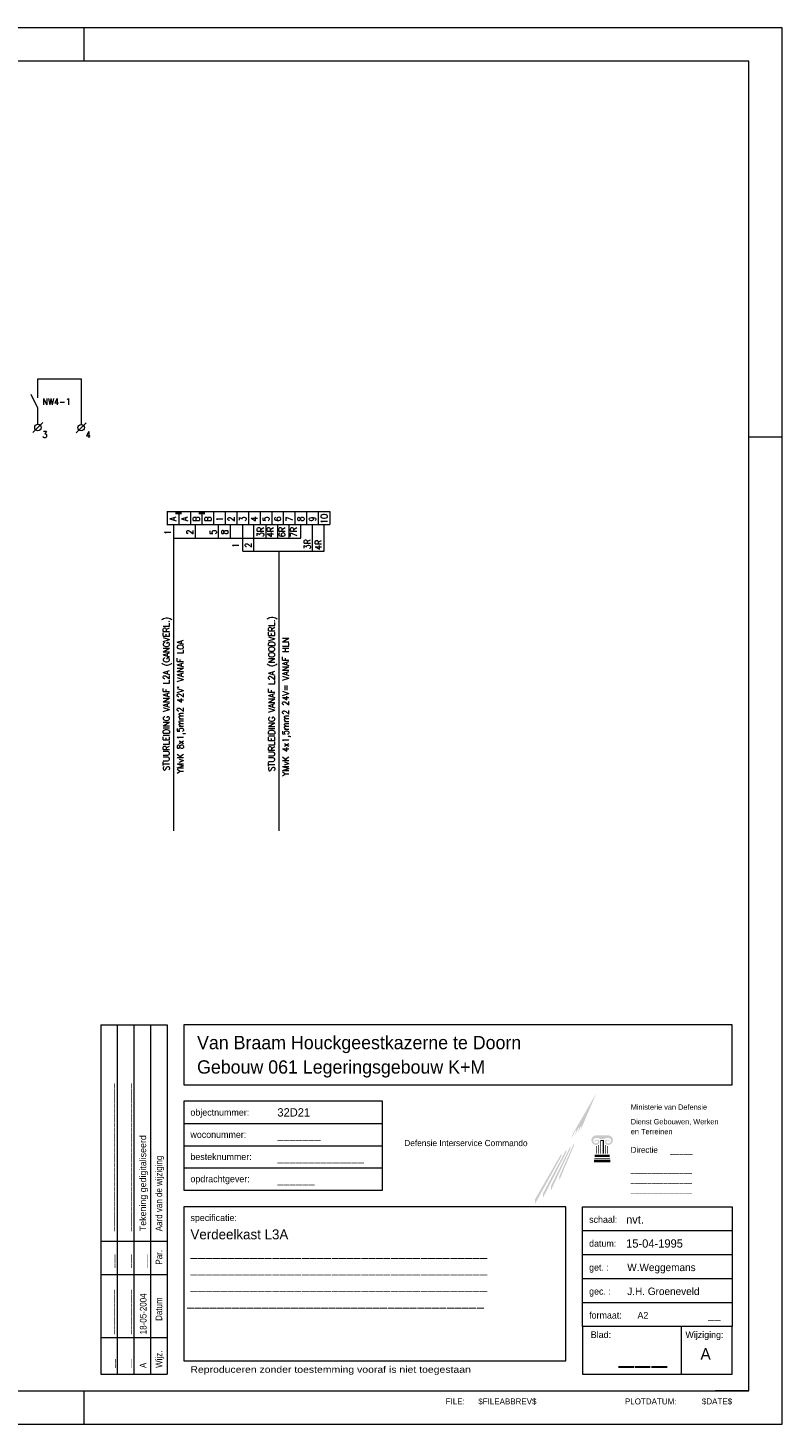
# Model space of a CAD drawing. Header units: metres. Extents: x 0 to 59.4, y 0 to 42.
# Tile 3 of 3: x 36.7 to 59.4, y 0 to 42. Entities that reach past the tile are written whole.
import ezdxf
from ezdxf.enums import TextEntityAlignment as Align

# ---------------------------------------------------------------- set-up
doc = ezdxf.new("R2010")
doc.units = ezdxf.units.M
doc.header["$MEASUREMENT"] = 0
doc.layers.add('Level 1', color=1, linetype='Continuous', lineweight=0)
doc.layers.add('Level 3', color=1, linetype='Continuous', lineweight=0)
doc.styles.add('Style-ENGINEERING', font='ENGINEERING.shx')
doc.styles.add('Style-LOW_RES_FILLED', font='LOW_RES_FILLED.shx')
doc.styles.add('Style-STANDARD', font='STANDARD.shx')
doc.styles.add('Style-WORKING', font='WORKING.shx')

# ---------------------------------------------------------------- blocks, each defined once
blk = doc.blocks.new('A2')
at = {"layer": 'Level 1', "color": 1, "linetype": 'Continuous', "lineweight": 0}
for p, q in [((5.94, 4.2), (0, 4.2)), ((3.84, 4.1), (3.84, 4.2)), ((5.94, 0), (5.94, 4.2)), ((5.84, 2.97), (5.94, 2.97)), ((3.84, 0), (3.84, 0.1)), ((0, 0), (5.94, 0))]:
    blk.add_line(p, q, dxfattribs=at)
at = {"layer": 'Level 1', "color": 140, "linetype": 'Continuous', "lineweight": 0}
blk.add_3dface([(0.1, 0.1), (5.84, 0.1), (5.84, 4.1), (0.1, 4.1)], dxfattribs=at)
blk = doc.blocks.new('OH_01')
at = {"layer": 'Level 3', "linetype": 'Continuous', "lineweight": 0}
for points in [[(-0.5347, 0.7585), (-0.529, 0.774), (-0.4588, 0.8954), (-0.5072, 0.7819), (-0.5034, 0.7955), (-0.5036, 0.7995), (-0.515, 0.7754), (-0.5106, 0.7894), (-0.5108, 0.7935), (-0.524, 0.7678), (-0.5191, 0.7824), (-0.5196, 0.7862)], [(-0.4209, 0.7684), (-0.4615, 0.7684), (-0.4616, 0.7683, 0.857143), (-0.4616, 0.7399), (-0.4615, 0.74), (-0.458, 0.74), (-0.4581, 0.7399, 0.413149), (-0.4494, 0.7491, 0.785342), (-0.4647, 0.7509, 1.045952), (-0.4629, 0.7501), (-0.4629, 0.7501, -1.010782), (-0.4539, 0.7475, -0.304542), (-0.4577, 0.745), (-0.4578, 0.745), (-0.4615, 0.745), (-0.4616, 0.745, -0.857143), (-0.4616, 0.7602), (-0.4615, 0.7602), (-0.4528, 0.7602), (-0.4528, 0.7602, -0.198171), (-0.4477, 0.7572), (-0.4478, 0.7574), (-0.4348, 0.7574), (-0.4349, 0.7572, -0.198171), (-0.4298, 0.7602), (-0.4299, 0.7602), (-0.4209, 0.7602), (-0.421, 0.7602, -0.857143), (-0.421, 0.745), (-0.4209, 0.745), (-0.4249, 0.745), (-0.4249, 0.745, -0.304542), (-0.4287, 0.7475, -1.010782), (-0.4197, 0.7501), (-0.4197, 0.7501, 1.045952), (-0.4179, 0.7509, 0.785342), (-0.4332, 0.7491, 0.413149), (-0.4245, 0.7399), (-0.4245, 0.74), (-0.4209, 0.74), (-0.421, 0.7399, 0.857143), (-0.421, 0.7683)]]:
    blk.add_hatch(color=1, dxfattribs=at).paths.add_polyline_path(points)
at = {"layer": 'Level 3', "linetype": 'Continuous', "lineweight": 0, "extrusion": (0, 0, -1)}
blk.add_hatch(color=1, dxfattribs=at).paths.add_polyline_path([(0.4361, 0.7136), (0.4361, 0.7542), (0.4464, 0.7542), (0.4464, 0.7136), (0.4444, 0.7136), (0.4444, 0.752), (0.4382, 0.752), (0.4382, 0.7136)])
at = {"layer": 'Level 3', "color": 1, "linetype": 'Continuous', "lineweight": 0}
for p, q in [((-1.95, 1.101), (-1.75, 1.101)), ((-1.95, 1.101), (-1.95, 0.05)), ((-1.9, 1.101), (-1.9, 0.05)), ((-1.85, 1.101), (-1.85, 0.05)), ((-1.8, 1.101), (-1.8, 0.05)), ((-1.75, 1.101), (-1.75, 0.05)), ((-1.7, 0.8042), (-1.1024, 0.8042)), ((-1.7, 0.7375), (-1.1024, 0.7375)), ((-0.4382, 0.752), (-0.4382, 0.7136)), ((-1.7, 0.6708), (-1.1024, 0.6708)), ((-0.5005, 0.482), (-0.05, 0.482)), ((-1.95, 0.45), (-1.75, 0.45)), ((-0.5005, 0.41), (-0.05, 0.41)), ((-1.95, 0.35), (-1.75, 0.35)), ((-0.5005, 0.338), (-0.05, 0.338)), ((-0.5005, 0.266), (-0.05, 0.266)), ((-1.95, 0.16), (-1.75, 0.16)), ((-1.95, 0.05), (-1.75, 0.05))]:
    blk.add_line(p, q, dxfattribs=at)
at = {"layer": 'Level 3', "color": 4, "linetype": 'Continuous', "lineweight": 0}
for q in [(0, 0.1), (-0.1, 0)]:
    blk.add_line((0, 0), q, dxfattribs=at)
at = {"layer": 'Level 3', "color": 253, "linetype": 'Continuous', "lineweight": 0}
for points in [[(-0.6194, 0.5938), (-0.5495, 0.7251), (-0.6194, 0.5806), (-0.5495, 0.7176)], [(-0.595, 0.6165), (-0.5367, 0.7358), (-0.595, 0.6035), (-0.5367, 0.7284)], [(-0.5706, 0.6446), (-0.526, 0.7449), (-0.5706, 0.6324), (-0.526, 0.7379)], [(-0.6436, 0.5754), (-0.5645, 0.7125), (-0.6436, 0.5621), (-0.5645, 0.705)]]:
    blk.add_solid(points, dxfattribs=at)
at = {"layer": 'Level 3', "color": 1, "linetype": 'Continuous', "lineweight": 0, "extrusion": (0, 0, -1)}
for points in [[(0.4586, 0.7136), (0.4565, 0.7136), (0.4586, 0.7369), (0.4565, 0.7369)], [(0.4525, 0.7136), (0.4505, 0.7136), (0.4525, 0.7391), (0.4505, 0.7391)]]:
    blk.add_solid(points, dxfattribs=at)
at = {"layer": 'Level 3', "color": 1, "linetype": 'Continuous', "lineweight": 0}
for points in [[(-0.4301, 0.7136), (-0.4321, 0.7136), (-0.4301, 0.7391), (-0.4321, 0.7391)], [(-0.424, 0.7136), (-0.426, 0.7136), (-0.424, 0.7369), (-0.426, 0.7369)], [(-0.4656, 0.6872), (-0.4169, 0.6872), (-0.4656, 0.6951), (-0.4169, 0.6951)], [(-0.4646, 0.6982), (-0.418, 0.6982), (-0.4646, 0.7004), (-0.418, 0.7004)], [(-0.4636, 0.7034), (-0.4189, 0.7034), (-0.4636, 0.7106), (-0.4189, 0.7106)]]:
    blk.add_solid(points, dxfattribs=at)
at = {"layer": 'Level 3', "color": 92, "linetype": 'Continuous', "lineweight": 0}
for points in [[(-1.7, 0.921), (-0.05, 0.921), (-0.05, 1.101), (-1.7, 1.101)], [(-1.7, 0.09), (-0.5505, 0.09), (-0.5505, 0.554), (-1.7, 0.554)], [(-0.5005, 0.05), (-0.05, 0.05), (-0.05, 0.194), (-0.5005, 0.194)], [(-0.05, 0.194), (-0.204, 0.194), (-0.204, 0.05), (-0.05, 0.05)]]:
    blk.add_3dface(points, dxfattribs=at)
at = {"layer": 'Level 3', "color": 1, "linetype": 'Continuous', "lineweight": 0}
for points in [[(-1.7, 0.604), (-1.1024, 0.604), (-1.1024, 0.871), (-1.7, 0.871)], [(-0.05, 0.194), (-0.5005, 0.194), (-0.5005, 0.554), (-0.05, 0.554)]]:
    blk.add_3dface(points, dxfattribs=at)
at = {"layer": 'Level 3', "color": 1, "linetype": 'Continuous', "lineweight": 0, "style": 'Style-WORKING'}
for s, height, p in [('objectnummer:', 0.02, (-1.68, 0.8377)), ('woconummer:', 0.02, (-1.68, 0.7709)), ('besteknummer:', 0.02, (-1.68, 0.7042)), ('opdrachtgever:', 0.02, (-1.68, 0.6375)), ('specificatie:', 0.02, (-1.6799, 0.5207)), ('schaal:', 0.02, (-0.4805, 0.5154)), ('datum:', 0.02, (-0.4805, 0.4434)), ('get. :', 0.02, (-0.4805, 0.3714)), ('gec. :', 0.02, (-0.4805, 0.2994)), ('formaat:', 0.02, (-0.4805, 0.2274)), ('Blad:', 0.02, (-0.4756, 0.169)), ('Wijziging:', 0.02, (-0.1907, 0.1688)), ('FILE:', 0.018, (-0.9121, -0.0318))]:
    blk.add_text(s, height=height, dxfattribs=at).set_placement(p, align=Align.MIDDLE_LEFT)
blk.add_text('Ministerie van Defensie', height=0.016, dxfattribs=at).set_placement((-0.3553, 0.8616), align=Align.TOP_LEFT)
at = {"layer": 'Level 3', "color": 2, "linetype": 'Continuous', "lineweight": 0, "style": 'Style-WORKING'}
blk.add_text('Defensie Interservice Commando', height=0.0187, dxfattribs=at).set_placement((-1.0367, 0.7455), align=Align.MIDDLE_LEFT)
at = {"layer": 'Level 3', "color": 1, "linetype": 'Continuous', "lineweight": 0, "style": 'Style-WORKING', "width": 0.900063}
for s, height, p in [('Aard van de wijziging', 0.019999, (-1.765, 0.48)), ('Par.', 0.02, (-1.765, 0.3798)), ('Datum', 0.02, (-1.765, 0.2104)), ('Wijz.', 0.02, (-1.765, 0.0689))]:
    blk.add_text(s, height=height, rotation=90, dxfattribs=at).set_placement(p)
at = {"layer": 'Level 3', "color": 254, "linetype": 'Continuous', "lineweight": 0, "style": 'Style-WORKING'}
blk.add_text('Directie', height=0.018, dxfattribs=at).set_placement((-0.3554, 0.734), align=Align.TOP_LEFT)
at = {"layer": 'Level 3', "color": 1, "linetype": 'Continuous', "lineweight": 0, "style": 'Style-WORKING', "width": 1.175022}
blk.add_text('Reproduceren zonder toestemming vooraf is niet toegestaan', height=0.02, dxfattribs=at).set_placement((-1.68, 0.0642), align=Align.MIDDLE_LEFT)
at = {"layer": 'Level 3', "color": 1, "linetype": 'Continuous', "lineweight": 0, "style": 'Style-WORKING'}
blk.add_text('$FILEABBREV$', height=0.018, dxfattribs=at).set_placement((-0.7264, -0.0318), align=Align.MIDDLE_CENTER)
at = {"layer": 'Level 3', "color": 1, "linetype": 'Continuous', "lineweight": 0, "style": 'Style-ENGINEERING'}
for s, p in [('PLOTDATUM:', (-0.2176, -0.0319)), ('$DATE$', (-0.0503, -0.0317))]:
    blk.add_text(s, height=0.018, dxfattribs=at).set_placement(p, align=Align.MIDDLE_RIGHT)
at = {"layer": 'Level 3', "color": 254, "linetype": 'Continuous', "lineweight": 0, "insert": (-0.3551, 0.8177), "char_height": 0.016, "attachment_point": 1, "line_spacing_factor": 1.117494, "style": 'Style-WORKING'}
blk.add_mtext('Dienst Gebouwen, Werken\\Pen Terreinen', dxfattribs=at)
at = {"layer": 'Level 3', "color": 92, "linetype": 'Continuous', "lineweight": 0, "style": 'Style-WORKING'}
for tag, p in [('OH_01_3330', (-1.66, 1.0477)), ('OH_01_3373', (-1.66, 0.9743))]:
    blk.add_attdef(tag, text='', height=0.04, dxfattribs=at).set_placement(p, align=Align.MIDDLE_LEFT)
at = {"layer": 'Level 3', "color": 254, "linetype": 'Continuous', "lineweight": 0, "style": 'Style-WORKING'}
for tag, height, p in [('OH_01_3310', 0.025, (-1.4184, 0.8377)), ('OH_01_3311', 0.025, (-1.4184, 0.7709)), ('OH_01_3361', 0.025, (-1.4184, 0.7042)), ('OH_01_3313', 0.025, (-1.4184, 0.6375)), ('OH_01_3321', 0.025, (-0.3693, 0.5153)), ('OH_01_3322', 0.025, (-0.3693, 0.4433)), ('OH_01_3374', 0.0225, (-0.3658, 0.3714)), ('OH_01_3375', 0.0225, (-0.3658, 0.2994)), ('OH_01_3327', 0.02, (-0.335, 0.2273))]:
    blk.add_attdef(tag, text='', height=height, dxfattribs=at).set_placement(p, align=Align.MIDDLE_LEFT)
blk.add_attdef('OH_01_3367', text='', height=0.018, dxfattribs=at).set_placement((-0.2366, 0.734), align=Align.TOP_LEFT)
at = {"layer": 'Level 3', "color": 1, "linetype": 'Continuous', "lineweight": 0, "style": 'Style-WORKING'}
for tag, p in [('OH_01_3369', (-0.3551, 0.6731)), ('OH_01_3370', (-0.3551, 0.6432)), ('OH_01_3371', (-0.3551, 0.6134))]:
    blk.add_attdef(tag, text='', height=0.016, dxfattribs=at).set_placement(p, align=Align.TOP_LEFT)
at = {"layer": 'Level 3', "color": 254, "linetype": 'Continuous', "lineweight": 0, "style": 'Style-WORKING'}
for tag, p in [('OH_01_3358', (-1.9237, 0.4805)), ('OH_01_3359', (-1.8729, 0.4805)), ('OH_01_3360', (-1.8231, 0.4805))]:
    blk.add_attdef(tag, text='', height=0.0199, rotation=90, dxfattribs=at).set_placement(p, align=Align.MIDDLE_LEFT)
at = {"layer": 'Level 3', "color": 254, "linetype": 'Continuous', "lineweight": 0, "style": 'Style-WORKING', "width": 0.900063}
for tag, p in [('OH_01_3348', (-1.9116, 0.37)), ('OH_01_3347', (-1.8628, 0.37)), ('OH_01_3346', (-1.813, 0.37)), ('OH_01_3350', (-1.9137, 0.1701)), ('OH_01_3349', (-1.8629, 0.1701)), ('OH_01_3345', (-1.8121, 0.1701)), ('OH_01_3352', (-1.911, 0.0686)), ('OH_01_3351', (-1.8622, 0.0686)), ('OH_01_3344', (-1.8124, 0.0686))]:
    blk.add_attdef(tag, p, '', height=0.02, rotation=90, dxfattribs=at)
at = {"layer": 'Level 3', "color": 2, "linetype": 'Continuous', "lineweight": 0, "style": 'Style-WORKING'}
for tag, p in [('OH_01_3238', (-1.6799, 0.4707)), ('OH_01_3239', (-1.6799, 0.4207)), ('OH_01_3240', (-1.6799, 0.3707)), ('OH_01_3241', (-1.6799, 0.3207)), ('OH_01_3242', (-1.6899, 0.2707))]:
    blk.add_attdef(tag, text='', height=0.03, dxfattribs=at).set_placement(p, align=Align.MIDDLE_LEFT)
at = {"layer": 'Level 3', "color": 254, "linetype": 'Continuous', "lineweight": 0, "style": 'Style-WORKING'}
blk.add_attdef('OH_01_3328', text='', height=0.025, dxfattribs=at).set_placement((-0.1042, 0.23), align=Align.MIDDLE_CENTER)
at = {"layer": 'Level 3', "color": 92, "linetype": 'Continuous', "lineweight": 0, "style": 'Style-LOW_RES_FILLED'}
blk.add_attdef('OH_01_3331', text='', height=0.065, dxfattribs=at).set_placement((-0.3188, 0.12), align=Align.MIDDLE_CENTER)
at = {"layer": 'Level 3', "color": 2, "linetype": 'Continuous', "lineweight": 0, "style": 'Style-WORKING'}
blk.add_attdef('OH_01_3334', text='', height=0.035, dxfattribs=at).set_placement((-0.1301, 0.1109), align=Align.MIDDLE_CENTER)

msp = doc.modelspace()

# ---------------------------------------------------------------- linework, layer by layer
at = {"layer": 'Level 1', "color": 1, "linetype": 'Continuous', "lineweight": 0}
for p, q in [((37.012, 31.443), (38.312, 31.443)), ((37.013, 30.875), (37.013, 31.44)), ((38.312, 31.443), (38.312, 30.073)), ((37.013, 30.559), (36.81, 30.968)), ((37.013, 30.079), (37.013, 30.559)), ((36.861, 29.826), (37.161, 30.126)), ((38.163, 29.823), (38.459, 30.123)), ((40.895, 27.456), (45.797, 27.456)), ((40.896, 27.45), (40.896, 27.06)), ((41.154, 27.411), (41.333, 27.411)), ((41.154, 27.399), (41.333, 27.399)), ((41.154, 27.388), (41.333, 27.388)), ((41.247, 27.45), (41.247, 27.06)), ((41.598, 27.45), (41.598, 27.06)), ((41.855, 27.411), (42.035, 27.411)), ((41.855, 27.399), (42.035, 27.399)), ((41.855, 27.388), (42.035, 27.388)), ((41.941, 27.45), (41.941, 27.06)), ((42.292, 27.45), (42.292, 27.06)), ((42.643, 27.45), (42.643, 27.06)), ((42.994, 27.45), (42.994, 27.06)), ((43.345, 27.45), (43.345, 27.06)), ((43.695, 27.45), (43.695, 27.06)), ((44.046, 27.45), (44.046, 27.06)), ((44.389, 27.45), (44.389, 27.06)), ((44.74, 27.45), (44.74, 27.06)), ((45.091, 27.45), (45.091, 27.06)), ((45.442, 27.45), (45.442, 27.06)), ((45.793, 27.45), (45.793, 27.06)), ((40.895, 27.061), (45.797, 27.061)), ((41.095, 27.06), (41.095, 17.848)), ((41.75, 26.646), (41.75, 27.061)), ((42.44, 26.646), (42.44, 27.061)), ((42.808, 26.646), (42.808, 27.061)), ((43.173, 26.261), (43.173, 27.06)), ((43.504, 26.261), (43.504, 27.06)), ((43.875, 26.659), (43.875, 27.06)), ((44.224, 27.061), (44.224, 26.646)), ((44.573, 26.659), (44.573, 27.06)), ((44.919, 26.659), (44.919, 27.06)), ((45.27, 26.659), (45.27, 27.06)), ((45.273, 26.261), (45.273, 27.061)), ((45.621, 26.659), (45.621, 27.06)), ((41.097, 26.646), (44.923, 26.646)), ((45.623, 26.261), (45.623, 26.646)), ((43.176, 26.261), (45.623, 26.261)), ((44.262, 26.257), (44.262, 17.848))]:
    msp.add_line(p, q, dxfattribs=at)
for centre in [(37.013, 29.978), (38.311, 29.975)]:
    msp.add_circle(centre, 0.0975, dxfattribs=at)

# ---------------------------------------------------------------- block references
at = {"layer": 'Level 1', "color": 140, "linetype": 'Continuous', "lineweight": 0, "xscale": 10, "yscale": 10, "zscale": 10}
msp.add_blockref('A2', (0, 0), dxfattribs=at)
at = {"layer": 'Level 3', "color": 2, "linetype": 'Continuous', "lineweight": 0, "xscale": 10, "yscale": 10, "zscale": 10}
msp.add_blockref('OH_01', (58.4, 1), dxfattribs=at).add_auto_attribs({'OH_01_3238': 'Verdeelkast L3A                         ', 'OH_01_3239': '________________________________________', 'OH_01_3240': '________________________________________', 'OH_01_3241': '________________________________________', 'OH_01_3242': '________________________________________', 'OH_01_3310': '32D21 ', 'OH_01_3311': '_______', 'OH_01_3313': '______', 'OH_01_3321': 'nvt.        ', 'OH_01_3322': '15-04-1995  ', 'OH_01_3327': 'A2       ', 'OH_01_3328': '__', 'OH_01_3330': 'Van Braam Houckgeestkazerne te Doorn      ', 'OH_01_3331': '___', 'OH_01_3334': 'A', 'OH_01_3344': 'A ', 'OH_01_3345': '18-05-2004', 'OH_01_3346': '___', 'OH_01_3347': '___', 'OH_01_3348': '___', 'OH_01_3349': '__________', 'OH_01_3350': '__________', 'OH_01_3351': '__', 'OH_01_3352': '__', 'OH_01_3358': '______________________________', 'OH_01_3359': '______________________________', 'OH_01_3360': 'Tekening gedigitaliseerd      ', 'OH_01_3361': '______________', 'OH_01_3367': '_____', 'OH_01_3369': '_______________', 'OH_01_3370': '_______________', 'OH_01_3371': '_______________', 'OH_01_3373': 'Gebouw 061 Legeringsgebouw K+M            ', 'OH_01_3374': 'W.Weggemans      ', 'OH_01_3375': 'J.H. Groeneveld  '})

# ---------------------------------------------------------------- texts
at = {"layer": 'Level 1', "color": 1, "linetype": 'Continuous', "lineweight": 0, "style": 'Style-STANDARD'}
for s, height, p in [('NW4-1', 0.1949, (37.145, 30.66)), ('3', 0.195, (37.145, 29.67)), ('4', 0.195, (38.447, 29.667))]:
    msp.add_text(s, height=height, dxfattribs=at).set_placement(p)
for s, height, p in [('A', 0.195, (41.173, 27.229)), ('A', 0.195, (41.524, 27.229)), ('B', 0.195, (41.875, 27.229)), ('B', 0.195, (42.226, 27.229)), ('10', 0.1949, (45.719, 27.229)), ('2', 0.195, (41.682, 26.832)), ('5', 0.195, (42.381, 26.832)), ('1', 0.195, (42.577, 27.228)), ('8', 0.195, (42.73, 26.832)), ('2', 0.195, (42.923, 27.229)), ('3', 0.195, (43.274, 27.229)), ('4', 0.195, (43.621, 27.229)), ('3R', 0.1949, (43.806, 26.836)), ('5', 0.195, (43.972, 27.229)), ('4R', 0.1949, (44.101, 26.836)), ('6', 0.195, (44.323, 27.228)), ('6R', 0.1949, (44.452, 26.835)), ('7', 0.195, (44.674, 27.229)), ('7R', 0.1949, (44.803, 26.836)), ('8', 0.195, (45.021, 27.229)), ('9', 0.195, (45.372, 27.229)), ('1', 0.195, (41.014, 26.822)), ('1', 0.195, (43.056, 26.436)), ('2', 0.195, (43.439, 26.437)), ('3R', 0.1949, (45.216, 26.469)), ('4R', 0.1949, (45.548, 26.45)), ('STUURLEIDING VANAF L2A (GANGVERL.)', 0.1949, (40.974, 21.969)), ('STUURLEIDING VANAF L2A (NOODVERL.)', 0.1949, (44.141, 21.969)), ('YMvK 8x1,5mm2 42V` VANAF L0A', 0.1949, (41.395, 21.582)), ('YMvK 4x1,5mm2 24V= VANAF HLN', 0.1949, (44.562, 21.583))]:
    msp.add_text(s, height=height, rotation=90, dxfattribs=at).set_placement(p, align=Align.CENTER)

doc.saveas('drawing.dxf')
